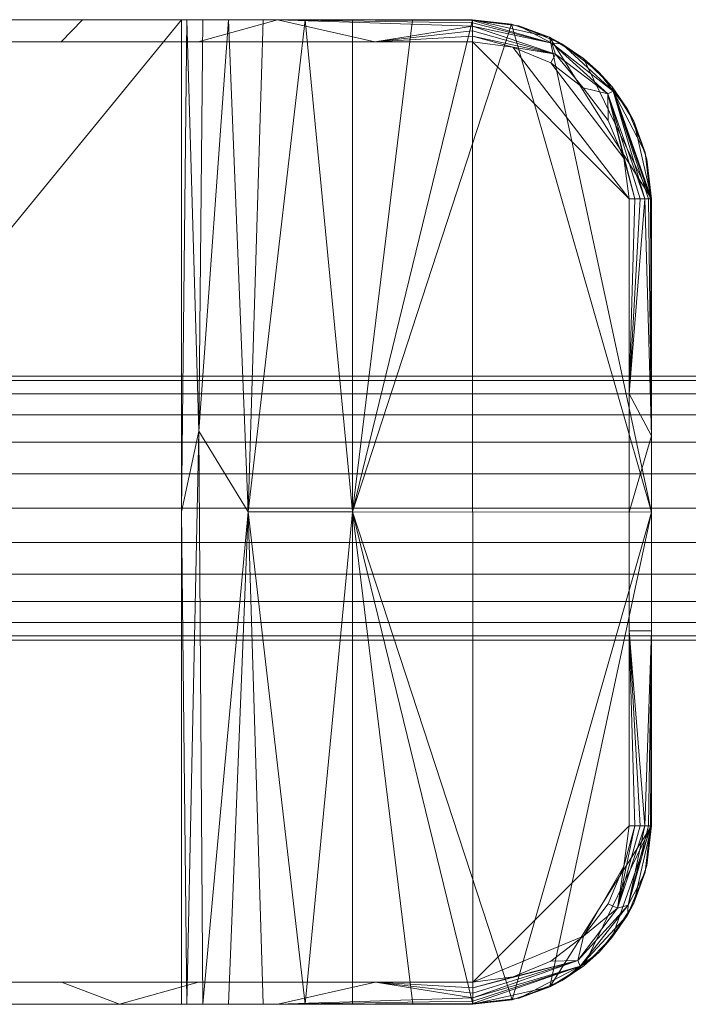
# Model space of a CAD drawing. Header units: millimetres. Extents: x -181 to 292, y -211 to 39.
# Tile 252 of 256: x 153 to 183, y -22 to 22. Entities that reach past the tile are written whole.
import ezdxf

# ---------------------------------------------------------------- set-up
doc = ezdxf.new("R2010")
doc.units = ezdxf.units.MM
doc.layers.add('M-520-M_DRAINAGE_FW', color=2, linetype='Continuous', lineweight=30)

# ---------------------------------------------------------------- blocks, each defined once
blk = doc.blocks.new('FFAS1300-601500BF0 - Acacia Evolution Deck Mount Bath _ Shower Mixer with Shower Kit-3813-3D View 1')
at = {"layer": 'M-520-M_DRAINAGE_FW', "lineweight": 9}
mesh = blk.add_polyface(dxfattribs=at)
corners = [(124.002, -22.171, 8.737), (121.931, -21.899, 8.737), (120.002, -21.099, 8.737), (118.345, -19.828, 8.737), (117.074, -18.171, 8.737), (116.274, -16.242, 8.737), (116.002, -14.171, 8.737), (116.002, 13.829, 8.737), (116.274, 15.899, 8.737), (117.074, 17.829, 8.737), (118.345, 19.486, 8.737), (120.002, 20.757, 8.737), (121.931, 21.556, 8.737), (124.002, 21.829, 8.737), (159.998, 21.829, 8.737), (159.998, -22.171, 8.737)]
mesh.append_faces([[corners[k] for k in face] for face in [(0, 14, 15)]], dxfattribs={"vtx0": -1})
mesh.append_faces([[corners[k] for k in face] for face in [(13, 6, 7, 8)]], dxfattribs={"vtx0": -1, "vtx3": -1})
mesh.append_faces([[corners[k] for k in face] for face in [(12, 13, 10, 11), (3, 4, 2)]], dxfattribs={"vtx1": -1})
mesh.append_faces([[corners[k] for k in face] for face in [(5, 6, 0, 4)]], dxfattribs={"vtx1": -1, "vtx2": -1})
mesh.append_faces([[corners[k] for k in face] for face in [(13, 14, 0, 6)]], dxfattribs={"vtx1": -1, "vtx2": -1, "vtx3": -1})
mesh.append_faces([[corners[k] for k in face] for face in [(8, 9, 10, 13), (0, 1, 2, 4)]], dxfattribs={"vtx2": -1, "vtx3": -1})
mesh = blk.add_polyface(dxfattribs=at)
corners = [(159.998, 21.829, 8.737), (124.002, 21.829, 8.737), (124.002, 21.829, 43.695), (172.998, 21.829, 43.695), (172.998, 21.829, 42.283), (170.32, 21.829, 41.609), (167.641, 21.829, 40.935), (165.527, 21.829, 40.134), (163.652, 21.829, 38.873), (162.103, 21.829, 37.228), (160.95, 21.829, 35.286), (160.238, 21.829, 33.142), (159.998, 21.829, 30.897)]
mesh.append_faces([[corners[k] for k in face] for face in [(11, 2, 10), (10, 2, 9), (9, 2, 8)]], dxfattribs={"vtx0": -1, "vtx1": -1})
mesh.append_faces([[corners[k] for k in face] for face in [(7, 2, 3, 6), (2, 7, 8), (2, 11, 12)]], dxfattribs={"vtx0": -1, "vtx2": -1})
mesh.append_faces([[corners[k] for k in face] for face in [(1, 2, 12, 0)]], dxfattribs={"vtx1": -1})
mesh.append_faces([[corners[k] for k in face] for face in [(3, 4, 5, 6)]], dxfattribs={"vtx3": -1})
mesh = blk.add_polyface(dxfattribs=at)
corners = [(172.998, 20.833, 44.691), (172.998, 21.09, 44.657), (172.998, 21.331, 44.558), (172.998, 21.537, 44.399), (172.998, 21.695, 44.193), (172.998, 21.795, 43.953), (172.998, 21.829, 43.695), (124.002, 21.829, 43.695), (124.002, 21.795, 43.953), (124.002, 21.695, 44.193), (124.002, 21.537, 44.399), (124.002, 21.331, 44.558), (124.002, 21.09, 44.657), (124.002, 20.833, 44.691), (155.572, 21.829, 43.695), (148.5, 20.833, 44.691), (160.749, 20.833, 44.691), (139.787, 21.829, 43.695), (136.251, 20.833, 44.691), (164.285, 21.829, 43.695), (132.715, 21.829, 43.695), (168.642, 20.833, 44.691), (128.358, 20.833, 44.691), (154.625, 20.833, 44.691), (142.375, 20.833, 44.691), (147.68, 21.829, 43.695)]
mesh.append_faces([[corners[k] for k in face] for face in [(4, 19, 3), (5, 19, 4), (9, 20, 8), (2, 21, 1)]], dxfattribs={"vtx0": -1, "vtx1": -1})
mesh.append_faces([[corners[k] for k in face] for face in [(3, 19, 21), (10, 22, 20)]], dxfattribs={"vtx0": -1, "vtx1": -1, "vtx2": -1})
mesh.append_faces([[corners[k] for k in face] for face in [(25, 15, 23, 14), (18, 17, 20, 22), (21, 2, 3), (14, 23, 16, 19), (20, 9, 10), (17, 18, 24)]], dxfattribs={"vtx0": -1, "vtx2": -1})
mesh.append_faces([[corners[k] for k in face] for face in [(16, 21, 19), (11, 12, 22), (10, 11, 22)]], dxfattribs={"vtx1": -1, "vtx2": -1})
mesh.append_faces([[corners[k] for k in face] for face in [(24, 15, 25, 17)]], dxfattribs={"vtx1": -1, "vtx3": -1})
mesh.append_faces([[corners[k] for k in face] for face in [(12, 13, 22), (20, 7, 8), (21, 0, 1), (5, 6, 19)]], dxfattribs={"vtx2": -1})
mesh = blk.add_polyface(dxfattribs=at)
corners = [(167.641, 21.829, 40.935), (167.641, -0.171, 37.972), (167.641, -22.171, 40.935), (165.527, -22.171, 40.134), (163.652, -22.171, 38.873), (162.103, -22.171, 37.228), (160.95, -22.171, 35.286), (160.238, -22.171, 33.142), (159.998, -22.171, 30.897), (159.998, -0.171, 28.254), (159.998, 21.829, 30.897), (160.238, 21.829, 33.142), (160.95, 21.829, 35.286), (162.103, 21.829, 37.228), (163.652, 21.829, 38.873), (165.527, 21.829, 40.134), (162.98, -0.171, 35.377), (160.774, 3.437, 32.188)]
mesh.append_faces([[corners[k] for k in face] for face in [(11, 9, 10)]], dxfattribs={"vtx0": -1})
mesh.append_faces([[corners[k] for k in face] for face in [(12, 17, 11), (14, 16, 13), (6, 16, 5), (7, 17, 6), (15, 16, 14)]], dxfattribs={"vtx0": -1, "vtx1": -1})
mesh.append_faces([[corners[k] for k in face] for face in [(1, 3, 16), (7, 9, 17), (1, 16, 15), (16, 17, 13), (17, 9, 11), (16, 6, 17)]], dxfattribs={"vtx0": -1, "vtx1": -1, "vtx2": -1})
mesh.append_faces([[corners[k] for k in face] for face in [(16, 4, 5), (17, 12, 13)]], dxfattribs={"vtx0": -1, "vtx2": -1})
mesh.append_faces([[corners[k] for k in face] for face in [(8, 9, 7), (0, 1, 15)]], dxfattribs={"vtx1": -1})
mesh.append_faces([[corners[k] for k in face] for face in [(3, 4, 16)]], dxfattribs={"vtx1": -1, "vtx2": -1})
mesh.append_faces([[corners[k] for k in face] for face in [(1, 2, 3)]], dxfattribs={"vtx2": -1})
mesh = blk.add_polyface(dxfattribs=at)
corners = [(159.998, 21.829, 30.897), (159.998, -0.171, 28.254), (159.998, -22.171, 30.897), (159.998, -22.171, 8.737), (159.998, 21.829, 8.737)]
mesh.append_faces([[corners[k] for k in face] for face in [(3, 1, 2)]], dxfattribs={"vtx0": -1})
mesh.append_faces([[corners[k] for k in face] for face in [(4, 0, 1, 3)]], dxfattribs={"vtx2": -1})
mesh = blk.add_polyface(dxfattribs=at)
corners = [(167.641, -22.171, 40.935), (167.641, -0.171, 37.972), (167.641, 21.829, 40.935), (170.32, 21.829, 41.609), (172.998, 21.829, 42.283), (174.751, 21.634, 42.671), (176.44, 21.051, 42.935), (177.968, 20.098, 43.066), (179.248, 18.823, 43.065), (180.208, 17.296, 42.948), (180.799, 15.602, 42.735), (180.998, 13.829, 42.448), (180.998, -0.184, 41.212), (180.998, -14.196, 42.452), (180.8, -15.964, 42.739), (180.21, -17.653, 42.951), (179.253, -19.174, 43.069), (177.978, -20.445, 43.069), (176.454, -21.396, 42.939), (174.77, -21.977, 42.675), (173.023, -22.171, 42.29), (170.332, -22.171, 41.612)]
mesh.append_faces([[corners[k] for k in face] for face in [(1, 21, 0), (3, 1, 2)]], dxfattribs={"vtx0": -1})
mesh.append_faces([[corners[k] for k in face] for face in [(17, 13, 16), (21, 1, 20), (9, 11, 8), (5, 1, 4)]], dxfattribs={"vtx0": -1, "vtx1": -1})
mesh.append_faces([[corners[k] for k in face] for face in [(19, 1, 12), (1, 5, 12)]], dxfattribs={"vtx0": -1, "vtx1": -1, "vtx2": -1})
mesh.append_faces([[corners[k] for k in face] for face in [(13, 15, 16), (1, 19, 20), (12, 18, 19), (11, 7, 8), (6, 11, 12)]], dxfattribs={"vtx0": -1, "vtx2": -1})
mesh.append_faces([[corners[k] for k in face] for face in [(14, 15, 13)]], dxfattribs={"vtx1": -1})
mesh.append_faces([[corners[k] for k in face] for face in [(12, 13, 18), (17, 18, 13), (6, 7, 11), (5, 6, 12), (3, 4, 1)]], dxfattribs={"vtx1": -1, "vtx2": -1})
mesh.append_faces([[corners[k] for k in face] for face in [(9, 10, 11)]], dxfattribs={"vtx2": -1})
mesh = blk.add_polyface(dxfattribs=at)
corners = [(180.998, 13.829, 42.448), (180.799, 15.602, 42.735), (180.208, 17.296, 42.948), (179.248, 18.823, 43.065), (177.968, 20.098, 43.066), (176.44, 21.051, 42.935), (174.751, 21.634, 42.671), (172.998, 21.829, 42.283), (172.998, 21.829, 43.695), (175.069, 21.556, 43.695), (176.998, 20.757, 43.695), (178.655, 19.486, 43.695), (179.926, 17.829, 43.695), (180.726, 15.899, 43.695), (180.998, 13.829, 43.695), (172.998, 21.829, 43.151), (180.998, 13.829, 43.315), (172.998, 21.829, 42.717), (180.998, 13.829, 42.881)]
mesh.append_faces([[corners[k] for k in face] for face in [(16, 13, 14)]], dxfattribs={"vtx0": -1})
mesh.append_faces([[corners[k] for k in face] for face in [(2, 18, 1), (12, 3, 11), (3, 12, 2), (6, 15, 5), (11, 4, 10), (10, 5, 9), (4, 11, 3)]], dxfattribs={"vtx0": -1, "vtx1": -1})
mesh.append_faces([[corners[k] for k in face] for face in [(13, 16, 2), (15, 9, 5)]], dxfattribs={"vtx0": -1, "vtx1": -1, "vtx2": -1})
mesh.append_faces([[corners[k] for k in face] for face in [(0, 1, 18), (17, 15, 6, 7), (8, 9, 15)]], dxfattribs={"vtx1": -1})
mesh.append_faces([[corners[k] for k in face] for face in [(16, 18, 2), (12, 13, 2), (4, 5, 10)]], dxfattribs={"vtx1": -1, "vtx2": -1})
mesh = blk.add_polyface(dxfattribs=at)
corners = [(180.002, 13.829, 44.691), (180.26, 13.829, 44.657), (180.5, 13.829, 44.558), (180.706, 13.829, 44.399), (180.865, 13.829, 44.193), (180.964, 13.829, 43.953), (180.998, 13.829, 43.695), (180.726, 15.899, 43.695), (179.926, 17.829, 43.695), (178.655, 19.486, 43.695), (176.998, 20.757, 43.695), (175.069, 21.556, 43.695), (172.998, 21.829, 43.695), (172.998, 21.795, 43.953), (172.998, 21.695, 44.193), (172.998, 21.537, 44.399), (172.998, 21.331, 44.558), (172.998, 21.09, 44.657), (172.998, 20.833, 44.691), (174.811, 20.594, 44.691), (176.5, 19.894, 44.691), (177.951, 18.781, 44.691), (179.064, 17.331, 44.691), (179.763, 15.641, 44.691), (179.049, 18.516, 44.45), (176.557, 20.784, 44.276), (179.285, 18.636, 44.099), (176.718, 20.295, 44.58)]
mesh.append_faces([[corners[k] for k in face] for face in [(23, 24, 22), (3, 24, 2), (4, 26, 3), (16, 27, 15), (17, 27, 16), (11, 25, 10), (9, 26, 8), (15, 25, 14)]], dxfattribs={"vtx0": -1, "vtx1": -1})
mesh.append_faces([[corners[k] for k in face] for face in [(24, 23, 1), (7, 26, 5), (26, 24, 3), (17, 19, 27), (27, 25, 15), (25, 26, 10), (27, 24, 25), (24, 27, 21), (13, 25, 11), (24, 26, 25)]], dxfattribs={"vtx0": -1, "vtx1": -1, "vtx2": -1})
mesh.append_faces([[corners[k] for k in face] for face in [(24, 1, 2), (26, 4, 5), (27, 20, 21), (24, 21, 22), (27, 19, 20)]], dxfattribs={"vtx0": -1, "vtx2": -1})
mesh.append_faces([[corners[k] for k in face] for face in [(0, 1, 23), (18, 19, 17)]], dxfattribs={"vtx1": -1})
mesh.append_faces([[corners[k] for k in face] for face in [(13, 14, 25), (7, 8, 26), (9, 10, 26)]], dxfattribs={"vtx1": -1, "vtx2": -1})
mesh.append_faces([[corners[k] for k in face] for face in [(5, 6, 7), (11, 12, 13)]], dxfattribs={"vtx2": -1})
mesh = blk.add_polyface(dxfattribs=at)
corners = [(116.998, -14.171, 44.691), (117.237, -15.984, 44.691), (117.936, -17.673, 44.691), (119.049, -19.124, 44.691), (120.5, -20.237, 44.691), (122.189, -20.936, 44.691), (124.002, -21.175, 44.691), (173.023, -21.175, 44.691), (174.829, -20.937, 44.691), (176.512, -20.24, 44.691), (177.958, -19.131, 44.691), (179.067, -17.685, 44.691), (179.764, -16.002, 44.691), (180.002, -14.196, 44.691), (180.002, 13.829, 44.691), (179.763, 15.641, 44.691), (179.064, 17.331, 44.691), (177.951, 18.781, 44.691), (176.5, 19.894, 44.691), (174.811, 20.594, 44.691), (172.998, 20.833, 44.691), (124.002, 20.833, 44.691), (122.189, 20.594, 44.691), (120.5, 19.894, 44.691), (119.049, 18.781, 44.691), (117.936, 17.331, 44.691), (117.237, 15.641, 44.691), (116.998, 13.829, 44.691)]
mesh.append_faces([[corners[k] for k in face] for face in [(10, 7, 8, 9), (24, 21, 22, 23)]], dxfattribs={"vtx0": -1})
mesh.append_faces([[corners[k] for k in face] for face in [(20, 14, 19)]], dxfattribs={"vtx0": -1, "vtx1": -1})
mesh.append_faces([[corners[k] for k in face] for face in [(0, 6, 21, 27)]], dxfattribs={"vtx0": -1, "vtx1": -1, "vtx2": -1})
mesh.append_faces([[corners[k] for k in face] for face in [(19, 14, 15, 18), (21, 24, 25)]], dxfattribs={"vtx0": -1, "vtx2": -1})
mesh.append_faces([[corners[k] for k in face] for face in [(7, 13, 14, 20)]], dxfattribs={"vtx0": -1, "vtx2": -1, "vtx3": -1})
mesh.append_faces([[corners[k] for k in face] for face in [(21, 25, 26, 27)]], dxfattribs={"vtx0": -1, "vtx3": -1})
mesh.append_faces([[corners[k] for k in face] for face in [(12, 13, 7, 10)]], dxfattribs={"vtx1": -1, "vtx2": -1, "vtx3": -1})
mesh.append_faces([[corners[k] for k in face] for face in [(6, 7, 20, 21)]], dxfattribs={"vtx1": -1, "vtx3": -1})
mesh.append_faces([[corners[k] for k in face] for face in [(10, 11, 12), (0, 1, 2)]], dxfattribs={"vtx2": -1})
mesh.append_faces([[corners[k] for k in face] for face in [(4, 5, 6, 0), (2, 3, 4, 0)]], dxfattribs={"vtx2": -1, "vtx3": -1})
mesh.append_faces([[corners[k] for k in face] for face in [(15, 16, 17, 18)]], dxfattribs={"vtx3": -1})
mesh = blk.add_polyface(dxfattribs=at)
corners = [(180.002, -14.196, 44.691), (180.26, -14.196, 44.657), (180.5, -14.196, 44.558), (180.706, -14.196, 44.399), (180.865, -14.196, 44.193), (180.964, -14.196, 43.953), (180.998, -14.196, 43.695), (180.998, 13.829, 43.695), (180.964, 13.829, 43.953), (180.865, 13.829, 44.193), (180.706, 13.829, 44.399), (180.5, 13.829, 44.558), (180.26, 13.829, 44.657), (180.002, 13.829, 44.691), (180.998, 3.23, 43.695), (180.002, -0.183, 44.691), (180.002, -5.483, 44.691), (180.998, -5.483, 43.695), (180.002, 5.116, 44.691)]
mesh.append_faces([[corners[k] for k in face] for face in [(8, 14, 7)]], dxfattribs={"vtx0": -1})
mesh.append_faces([[corners[k] for k in face] for face in [(2, 16, 1), (12, 18, 11), (9, 14, 8)]], dxfattribs={"vtx0": -1, "vtx1": -1})
mesh.append_faces([[corners[k] for k in face] for face in [(18, 14, 10), (16, 3, 17)]], dxfattribs={"vtx0": -1, "vtx1": -1, "vtx2": -1})
mesh.append_faces([[corners[k] for k in face] for face in [(17, 4, 5), (17, 3, 4), (18, 10, 11), (14, 9, 10), (14, 18, 15)]], dxfattribs={"vtx0": -1, "vtx2": -1})
mesh.append_faces([[corners[k] for k in face] for face in [(2, 3, 16)]], dxfattribs={"vtx1": -1, "vtx2": -1})
mesh.append_faces([[corners[k] for k in face] for face in [(17, 14, 15, 16)]], dxfattribs={"vtx1": -1, "vtx3": -1})
mesh.append_faces([[corners[k] for k in face] for face in [(12, 13, 18), (16, 0, 1), (5, 6, 17)]], dxfattribs={"vtx2": -1})
mesh = blk.add_polyface(dxfattribs=at)
corners = [(180.998, -14.196, 42.452), (180.998, -0.184, 41.212), (180.998, 13.829, 42.448), (180.998, 13.829, 43.695), (180.998, -14.196, 43.695)]
mesh.append_faces([[corners[k] for k in face] for face in [(1, 4, 0)]], dxfattribs={"vtx0": -1})
mesh.append_faces([[corners[k] for k in face] for face in [(3, 4, 1, 2)]], dxfattribs={"vtx1": -1})
mesh = blk.add_polyface(dxfattribs=at)
corners = [(151, -5.9, -144.6), (151, -5.699, -146.127), (151, -5.11, -147.55), (151, -4.172, -148.772), (151, -2.95, -149.71), (151, -1.527, -150.299), (151, 0, -150.5), (151, 1.527, -150.299), (151, 2.95, -149.71), (151, 4.172, -148.772), (151, 5.11, -147.55), (151, 5.699, -146.127), (151, 5.9, -144.6), (190.624, 5.9, -144.6), (190.624, 5.699, -146.127), (190.624, 5.11, -147.55), (190.624, 4.172, -148.772), (190.624, 2.95, -149.71), (190.624, 1.527, -150.299), (190.624, 0, -150.5), (190.624, -1.527, -150.299), (190.624, -2.95, -149.71), (190.624, -4.172, -148.772), (190.624, -5.11, -147.55), (190.624, -5.699, -146.127), (190.624, -5.9, -144.6)]
mesh.append_faces([[corners[k] for k in face] for face in [(1, 24, 25, 0)]], dxfattribs={"vtx0": -1})
mesh.append_faces([[corners[k] for k in face] for face in [(11, 14, 15, 10), (9, 16, 17, 8), (10, 15, 16, 9), (8, 17, 18, 7), (19, 6, 7, 18), (5, 20, 21, 4), (4, 21, 22, 3), (2, 23, 24, 1), (3, 22, 23, 2), (20, 5, 6, 19)]], dxfattribs={"vtx0": -1, "vtx2": -1})
mesh.append_faces([[corners[k] for k in face] for face in [(12, 13, 14, 11)]], dxfattribs={"vtx2": -1})
mesh = blk.add_polyface(dxfattribs=at)
corners = [(151, 5.9, -144.6), (151, 5.699, -143.073), (151, 5.11, -141.65), (151, 4.172, -140.428), (151, 2.95, -139.49), (151, 1.527, -138.901), (151, 0, -138.7), (151, -1.527, -138.901), (151, -2.95, -139.49), (151, -4.172, -140.428), (151, -5.11, -141.65), (151, -5.699, -143.073), (151, -5.9, -144.6), (190.624, -5.9, -144.6), (190.624, -5.699, -143.073), (190.624, -5.11, -141.65), (190.624, -4.172, -140.428), (190.624, -2.95, -139.49), (190.624, -1.527, -138.901), (190.624, 0, -138.7), (190.624, 1.527, -138.901), (190.624, 2.95, -139.49), (190.624, 4.172, -140.428), (190.624, 5.11, -141.65), (190.624, 5.699, -143.073), (190.624, 5.9, -144.6)]
mesh.append_faces([[corners[k] for k in face] for face in [(1, 24, 25, 0)]], dxfattribs={"vtx0": -1})
mesh.append_faces([[corners[k] for k in face] for face in [(11, 14, 15, 10), (9, 16, 17, 8), (10, 15, 16, 9), (8, 17, 18, 7), (19, 6, 7, 18), (5, 20, 21, 4), (4, 21, 22, 3), (2, 23, 24, 1), (3, 22, 23, 2), (20, 5, 6, 19)]], dxfattribs={"vtx0": -1, "vtx2": -1})
mesh.append_faces([[corners[k] for k in face] for face in [(12, 13, 14, 11)]], dxfattribs={"vtx2": -1})
mesh = blk.add_polyface(dxfattribs=at)
corners = [(173.023, -22.171, 42.29), (174.77, -21.977, 42.675), (176.454, -21.396, 42.939), (177.978, -20.445, 43.069), (179.253, -19.174, 43.069), (180.21, -17.653, 42.951), (180.8, -15.964, 42.739), (180.998, -14.196, 42.452), (180.998, -14.196, 43.695), (180.726, -16.26, 43.695), (179.93, -18.183, 43.695), (178.662, -19.835, 43.695), (177.01, -21.103, 43.695), (175.087, -21.899, 43.695), (173.023, -22.171, 43.695), (180.998, -14.196, 43.318), (173.023, -22.171, 43.156), (180.998, -14.196, 42.885), (173.023, -22.171, 42.723)]
mesh.append_faces([[corners[k] for k in face] for face in [(16, 13, 14)]], dxfattribs={"vtx0": -1})
mesh.append_faces([[corners[k] for k in face] for face in [(12, 3, 11), (3, 12, 2), (2, 16, 1), (11, 4, 10), (10, 5, 9), (4, 11, 3)]], dxfattribs={"vtx0": -1, "vtx1": -1})
mesh.append_faces([[corners[k] for k in face] for face in [(13, 16, 2), (15, 9, 5)]], dxfattribs={"vtx0": -1, "vtx1": -1, "vtx2": -1})
mesh.append_faces([[corners[k] for k in face] for face in [(17, 5, 6)]], dxfattribs={"vtx0": -1, "vtx2": -1})
mesh.append_faces([[corners[k] for k in face] for face in [(8, 9, 15)]], dxfattribs={"vtx1": -1})
mesh.append_faces([[corners[k] for k in face] for face in [(17, 15, 5), (12, 13, 2), (4, 5, 10)]], dxfattribs={"vtx1": -1, "vtx2": -1})
mesh.append_faces([[corners[k] for k in face] for face in [(6, 7, 17), (18, 0, 1, 16)]], dxfattribs={"vtx2": -1})
mesh = blk.add_polyface(dxfattribs=at)
corners = [(173.023, -21.175, 44.691), (173.023, -21.433, 44.657), (173.023, -21.673, 44.558), (173.023, -21.879, 44.399), (173.023, -22.038, 44.193), (173.023, -22.137, 43.953), (173.023, -22.171, 43.695), (175.087, -21.899, 43.695), (177.01, -21.103, 43.695), (178.662, -19.835, 43.695), (179.93, -18.183, 43.695), (180.726, -16.26, 43.695), (180.998, -14.196, 43.695), (180.964, -14.196, 43.953), (180.865, -14.196, 44.193), (180.706, -14.196, 44.399), (180.5, -14.196, 44.558), (180.26, -14.196, 44.657), (180.002, -14.196, 44.691), (179.764, -16.002, 44.691), (179.067, -17.685, 44.691), (177.958, -19.131, 44.691), (176.512, -20.24, 44.691), (174.829, -20.937, 44.691), (177.71, -20.215, 44.45), (179.96, -17.736, 44.276), (177.815, -20.464, 44.099), (179.48, -17.881, 44.581)]
mesh.append_faces([[corners[k] for k in face] for face in [(23, 24, 22), (3, 24, 2), (4, 26, 3), (16, 27, 15), (17, 27, 16), (11, 25, 10), (9, 26, 8), (15, 25, 14)]], dxfattribs={"vtx0": -1, "vtx1": -1})
mesh.append_faces([[corners[k] for k in face] for face in [(24, 23, 1), (7, 26, 5), (26, 24, 3), (17, 19, 27), (27, 25, 15), (25, 26, 10), (27, 24, 25), (24, 27, 21), (13, 25, 11), (24, 26, 25)]], dxfattribs={"vtx0": -1, "vtx1": -1, "vtx2": -1})
mesh.append_faces([[corners[k] for k in face] for face in [(24, 1, 2), (26, 4, 5), (27, 20, 21), (24, 21, 22), (27, 19, 20)]], dxfattribs={"vtx0": -1, "vtx2": -1})
mesh.append_faces([[corners[k] for k in face] for face in [(0, 1, 23), (18, 19, 17)]], dxfattribs={"vtx1": -1})
mesh.append_faces([[corners[k] for k in face] for face in [(13, 14, 25), (7, 8, 26), (9, 10, 26)]], dxfattribs={"vtx1": -1, "vtx2": -1})
mesh.append_faces([[corners[k] for k in face] for face in [(5, 6, 7), (11, 12, 13)]], dxfattribs={"vtx2": -1})
mesh = blk.add_polyface(dxfattribs=at)
corners = [(124.002, -21.175, 44.691), (124.002, -21.433, 44.657), (124.002, -21.673, 44.558), (124.002, -21.879, 44.399), (124.002, -22.038, 44.193), (124.002, -22.137, 43.953), (124.002, -22.171, 43.695), (173.023, -22.171, 43.695), (173.023, -22.137, 43.953), (173.023, -22.038, 44.193), (173.023, -21.879, 44.399), (173.023, -21.673, 44.558), (173.023, -21.433, 44.657), (173.023, -21.175, 44.691), (141.428, -22.171, 43.695), (148.512, -21.175, 44.691), (136.257, -21.175, 44.691), (157.225, -22.171, 43.695), (160.767, -21.175, 44.691), (132.715, -22.171, 43.695), (164.31, -22.171, 43.695), (128.358, -21.175, 44.691), (168.666, -21.175, 44.691), (142.385, -21.175, 44.691), (154.64, -21.175, 44.691), (149.326, -22.171, 43.695)]
mesh.append_faces([[corners[k] for k in face] for face in [(4, 19, 3), (5, 19, 4), (9, 20, 8), (2, 21, 1)]], dxfattribs={"vtx0": -1, "vtx1": -1})
mesh.append_faces([[corners[k] for k in face] for face in [(3, 19, 21), (10, 22, 20)]], dxfattribs={"vtx0": -1, "vtx1": -1, "vtx2": -1})
mesh.append_faces([[corners[k] for k in face] for face in [(25, 15, 23, 14), (18, 17, 20, 22), (21, 2, 3), (14, 23, 16, 19), (20, 9, 10), (17, 18, 24)]], dxfattribs={"vtx0": -1, "vtx2": -1})
mesh.append_faces([[corners[k] for k in face] for face in [(16, 21, 19), (11, 12, 22), (10, 11, 22)]], dxfattribs={"vtx1": -1, "vtx2": -1})
mesh.append_faces([[corners[k] for k in face] for face in [(24, 15, 25, 17)]], dxfattribs={"vtx1": -1, "vtx3": -1})
mesh.append_faces([[corners[k] for k in face] for face in [(12, 13, 22), (20, 7, 8), (21, 0, 1), (5, 6, 19)]], dxfattribs={"vtx2": -1})
mesh = blk.add_polyface(dxfattribs=at)
corners = [(124.002, -22.171, 8.737), (159.998, -22.171, 8.737), (159.998, -22.171, 30.897), (160.238, -22.171, 33.142), (160.95, -22.171, 35.286), (162.103, -22.171, 37.228), (163.652, -22.171, 38.873), (165.527, -22.171, 40.134), (167.641, -22.171, 40.935), (170.332, -22.171, 41.612), (173.023, -22.171, 42.29), (173.023, -22.171, 43.695), (124.002, -22.171, 43.695)]
mesh.append_faces([[corners[k] for k in face] for face in [(2, 0, 1)]], dxfattribs={"vtx0": -1})
mesh.append_faces([[corners[k] for k in face] for face in [(7, 12, 6), (6, 12, 5), (4, 12, 3)]], dxfattribs={"vtx0": -1, "vtx1": -1})
mesh.append_faces([[corners[k] for k in face] for face in [(12, 4, 5)]], dxfattribs={"vtx0": -1, "vtx2": -1})
mesh.append_faces([[corners[k] for k in face] for face in [(11, 12, 7, 8), (2, 3, 12, 0)]], dxfattribs={"vtx1": -1, "vtx3": -1})
mesh.append_faces([[corners[k] for k in face] for face in [(9, 10, 11, 8)]], dxfattribs={"vtx2": -1})

msp = doc.modelspace()

# ---------------------------------------------------------------- block references
at = {"layer": 'M-520-M_DRAINAGE_FW', "lineweight": 9}
msp.add_blockref('FFAS1300-601500BF0 - Acacia Evolution Deck Mount Bath _ Shower Mixer with Shower Kit-3813-3D View 1', (0, 0), dxfattribs=at)

doc.saveas('drawing.dxf')
